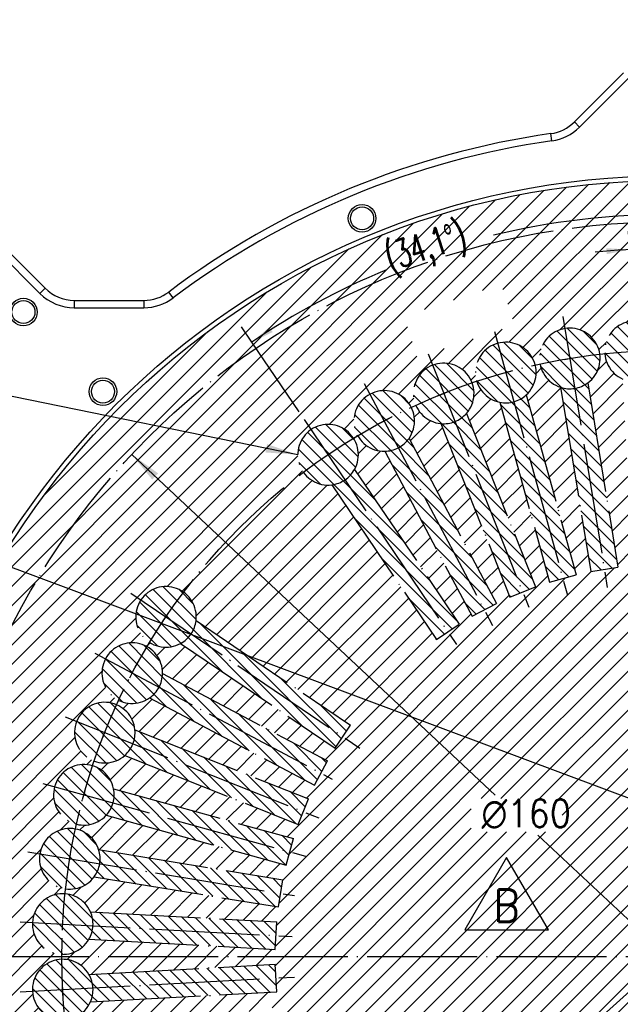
# Model space of a CAD drawing. Header units: inches. Extents: x -343 to 520, y -275 to 283.
# Tile 39 of 42: x 169 to 235, y 102 to 209. Entities that reach past the tile are written whole.
import ezdxf

# ---------------------------------------------------------------- set-up
doc = ezdxf.new("R2010")
doc.units = ezdxf.units.IN
doc.linetypes.add('DOT_CENTER', pattern=[14, 12, -1, 0, -1])
doc.layers.add('1', color=7, linetype='Continuous')
doc.styles.add('CONVERTER_11', font='txt.shx', dxfattribs={"width": 0.9})
doc.styles.add('CONVERTER_12', font='txt.shx', dxfattribs={"width": 0.63})
doc.dimstyles.new('ME10_DIM_13', dxfattribs={"dimtxt": 3, "dimasz": 2.5, "dimexe": 2, "dimexo": 1, "dimgap": 1, "dimtad": 0, "dimdsep": 46, "dimtxsty": 'CONVERTER_12', "dimsah": 1, "dimcen": 0.09, "dimclrd": 3, "dimclre": 3, "dimclrt": 3, "dimadec": 0, "dimazin": 0, "dimtfac": 1, "dimtdec": 4, "dimtix": 1, "dimtmove": 0, "dimatfit": 3, "dimfxl": 1, "dimtolj": 1, "dimtzin": 0, "dimarcsym": 0})
doc.dimstyles.new('ME10_DIM_14', dxfattribs={"dimtxt": 3, "dimasz": 2.5, "dimexe": 2, "dimexo": 1, "dimgap": 1, "dimtad": 0, "dimdsep": 46, "dimtxsty": 'CONVERTER_12', "dimsah": 1, "dimcen": 0.09, "dimclrd": 3, "dimclre": 3, "dimclrt": 3, "dimadec": 0, "dimazin": 0, "dimtfac": 1, "dimtdec": 4, "dimtix": 1, "dimtmove": 0, "dimatfit": 3, "dimfxl": 1, "dimtolj": 1, "dimtzin": 0, "dimarcsym": 0})
doc.dimstyles.get("Standard").update_dxf_attribs({"dimtxt": 0.18, "dimasz": 0.18, "dimexe": 0.18, "dimexo": 0.0625, "dimgap": 0.09, "dimtad": 0, "dimtih": 1, "dimtoh": 1, "dimdec": 4, "dimzin": 0, "dimdsep": 46, "dimtxsty": 'Standard', "dimcen": 0.09, "dimadec": 0, "dimazin": 0, "dimtfac": 1, "dimtdec": 4, "dimtofl": 0, "dimtmove": 0, "dimatfit": 3, "dimfxl": 1, "dimtolj": 1, "dimtzin": 0, "dimarcsym": 0})
pattern_1 = [(135, (0, 0), (-0.7071068, -0.7071068), [])]

# ---------------------------------------------------------------- blocks, each defined once
blk = doc.blocks.new('*D163')
at = {"layer": '1', "color": 3, "linetype": 'Continuous'}
for p, q in [((221.2, 124.61), (181.61, 161.68)), ((298.39, 52.32), (225.86, 120.24))]:
    blk.add_line(p, q, dxfattribs=at)
at = {"layer": '1', "color": 3}
blk.add_solid([(184.48, 159.63), (183.85, 158.95), (181.61, 161.68)], dxfattribs=at)
at = {"layer": '1', "color": 3, "insert": (219.72, 120.92), "char_height": 3, "attachment_point": 7, "rotation": 0.0001, "line_spacing_factor": 0.60024, "style": 'CONVERTER_11'}
blk.add_mtext('\\C3;{\\Fgdt;n}\\C3;160', dxfattribs=at)
blk = doc.blocks.new('probecard_stiffener_1__3', base_point=(87.6, -45.4))
at = {"layer": '1', "linetype": 'Continuous'}
h = blk.add_hatch(dxfattribs=at)
h.set_pattern_fill('_USER', color=1, scale=1.5, angle=45, pattern_type=0)
h.set_pattern_definition([(45, (0, 0), (-1.06066, 1.06066), [])])
edge = h.paths.add_edge_path()
edge.add_arc((240, 107), 84.5, 0, 360)
h.paths.add_polyline_path([(218.581, 120.623), (228.481, 120.623), (228.481, 124.223), (218.581, 124.223)], flags=16)
h.paths.add_polyline_path([(212.72, 172.265), (223.324, 175.744), (221.865, 180.19), (211.261, 176.712)], flags=16)
h.paths.add_polyline_path([(252.329, 175.074), (259.962, 178.893), (258.19, 182.435), (250.557, 178.615)], flags=16)
edge = h.paths.add_edge_path(flags=16)
edge.add_arc((240, 27), 3, 0, 360)
edge = h.paths.add_edge_path(flags=16)
edge.add_arc((183.431, 50.431), 3, 0, 360)
edge = h.paths.add_edge_path(flags=16)
edge.add_arc((160, 107), 3, 0, 360)
edge = h.paths.add_edge_path(flags=16)
edge.add_arc((178.677, 82.597), 3.3, 0, 360)
edge = h.paths.add_edge_path(flags=16)
edge.add_arc((176.4, 89.362), 3.3, 0, 360)
edge = h.paths.add_edge_path(flags=16)
edge.add_arc((320, 107), 3, 0, 360)
edge = h.paths.add_edge_path(flags=16)
edge.add_arc((240, 187), 3, 0, 360)
edge = h.paths.add_edge_path(flags=16)
edge.add_arc((296.569, 163.569), 3, 0, 360)
edge = h.paths.add_edge_path(flags=16)
edge.add_line((203.775, 129.715), (205.457, 132.199))
edge.add_line((205.457, 132.199), (188.623, 143.596))
edge.add_arc((185.348, 144.002), 3.3, 352.93569, 658.86431)
edge.add_line((186.941, 141.112), (203.775, 129.715))
edge = h.paths.add_edge_path(flags=16)
edge.add_line((201.534, 125.669), (202.938, 128.321))
edge.add_line((202.938, 128.321), (184.971, 137.834))
edge.add_arc((181.671, 137.883), 3.3, 359.13569, 665.06431)
edge.add_line((183.567, 135.182), (201.534, 125.669))
edge = h.paths.add_edge_path(flags=16)
edge.add_line((199.743, 121.406), (200.852, 124.193))
edge.add_line((200.852, 124.193), (181.963, 131.71))
edge.add_arc((178.677, 131.403), 3.3, 5.33569, 311.26431)
edge.add_line((180.854, 128.923), (199.743, 121.406))
edge = h.paths.add_edge_path(flags=16)
edge.add_line((198.422, 116.974), (199.224, 119.865))
edge.add_line((199.224, 119.865), (179.634, 125.298))
edge.add_arc((176.4, 124.638), 3.3, 11.53569, 317.46431)
edge.add_line((178.832, 122.407), (198.422, 116.974))
edge = h.paths.add_edge_path(flags=16)
edge.add_line((197.588, 112.425), (198.073, 115.386))
edge.add_line((198.073, 115.386), (178.011, 118.671))
edge.add_arc((174.868, 117.666), 3.3, 17.73569, 323.66431)
edge.add_line((177.526, 115.711), (197.588, 112.425))
edge = h.paths.add_edge_path(flags=16)
edge.add_line((197.25, 107.813), (197.413, 110.809))
edge.add_line((197.413, 110.809), (177.113, 111.908))
edge.add_arc((174.097, 110.569), 3.3, 23.93569, 329.86431)
edge.add_line((176.951, 108.912), (197.25, 107.813))
edge = h.paths.add_edge_path(flags=16)
edge.add_line((197.413, 103.191), (197.25, 106.187))
edge.add_line((197.25, 106.187), (176.951, 105.088))
edge.add_arc((174.097, 103.431), 3.3, 30.13569, 336.06431)
edge.add_line((177.113, 102.092), (197.413, 103.191))
edge = h.paths.add_edge_path(flags=16)
edge.add_line((198.073, 98.614), (197.588, 101.575))
edge.add_line((197.588, 101.575), (177.526, 98.289))
edge.add_arc((174.868, 96.334), 3.3, 36.33569, 342.26431)
edge.add_line((178.011, 95.329), (198.073, 98.614))
edge = h.paths.add_edge_path(flags=16)
edge.add_line((199.224, 94.135), (198.422, 97.026))
edge.add_line((198.422, 97.026), (178.832, 91.593))
edge.add_arc((176.4, 89.362), 3.3, 42.53569, 348.46431)
edge.add_line((179.634, 88.702), (199.224, 94.135))
edge = h.paths.add_edge_path(flags=16)
edge.add_line((200.852, 89.807), (199.743, 92.594))
edge.add_line((199.743, 92.594), (180.854, 85.077))
edge.add_arc((178.677, 82.597), 3.3, 48.73569, 354.66431)
edge.add_line((181.963, 82.29), (200.852, 89.807))
edge = h.paths.add_edge_path(flags=16)
edge.add_line((202.938, 85.679), (201.534, 88.331))
edge.add_line((201.534, 88.331), (183.567, 78.818))
edge.add_arc((181.671, 76.117), 3.3, 54.93569, 360.86431)
edge.add_line((184.971, 76.166), (202.938, 85.679))
edge = h.paths.add_edge_path(flags=16)
edge.add_line((205.457, 81.801), (203.775, 84.285))
edge.add_line((203.775, 84.285), (186.941, 72.888))
edge.add_arc((185.348, 69.998), 3.3, 61.13569, 367.06431)
edge.add_line((188.623, 70.404), (205.457, 81.801))
edge = h.paths.add_edge_path(flags=16)
edge.add_line((217.285, 70.775), (214.801, 72.457))
edge.add_line((214.801, 72.457), (203.404, 55.623))
edge.add_arc((202.998, 52.348), 3.3, 82.93569, 388.86431)
edge.add_line((205.888, 53.941), (217.285, 70.775))
edge = h.paths.add_edge_path(flags=16)
edge.add_line((221.331, 68.534), (218.679, 69.938))
edge.add_line((218.679, 69.938), (209.166, 51.971))
edge.add_arc((209.117, 48.671), 3.3, 89.13569, 395.06431)
edge.add_line((211.818, 50.567), (221.331, 68.534))
edge = h.paths.add_edge_path(flags=16)
edge.add_line((214.801, 141.543), (217.285, 143.225))
edge.add_line((217.285, 143.225), (205.888, 160.059))
edge.add_arc((202.998, 161.652), 3.3, 331.13569, 637.06431)
edge.add_line((203.404, 158.377), (214.801, 141.543))
edge = h.paths.add_edge_path(flags=16)
edge.add_line((218.679, 144.062), (221.331, 145.466))
edge.add_line((221.331, 145.466), (211.818, 163.433))
edge.add_arc((209.117, 165.329), 3.3, 324.93569, 630.86431)
edge.add_line((209.166, 162.029), (218.679, 144.062))
edge = h.paths.add_edge_path(flags=16)
edge.add_line((222.807, 146.148), (225.594, 147.257))
edge.add_line((225.594, 147.257), (218.077, 166.146))
edge.add_arc((215.597, 168.323), 3.3, 318.73569, 624.66431)
edge.add_line((215.29, 165.037), (222.807, 146.148))
edge = h.paths.add_edge_path(flags=16)
edge.add_line((227.135, 147.776), (230.026, 148.578))
edge.add_line((230.026, 148.578), (224.593, 168.168))
edge.add_arc((222.362, 170.6), 3.3, 312.53569, 618.46431)
edge.add_line((221.702, 167.366), (227.135, 147.776))
edge = h.paths.add_edge_path(flags=16)
edge.add_line((231.614, 148.927), (234.575, 149.412))
edge.add_line((234.575, 149.412), (231.289, 169.474))
edge.add_arc((229.334, 172.132), 3.3, 306.33569, 612.26431)
edge.add_line((228.329, 168.989), (231.614, 148.927))
edge = h.paths.add_edge_path(flags=16)
edge.add_line((236.191, 149.587), (235.092, 169.887))
edge.add_arc((236.431, 172.903), 3.3, -59.86431, 246.06431, ccw=False)
edge.add_line((238.088, 170.049), (239.187, 149.75))
edge.add_line((239.187, 149.75), (236.191, 149.587))
edge = h.paths.add_edge_path(flags=16)
edge.add_line((243.025, 125.864), (242.525, 125.891))
edge.add_line((242.525, 125.891), (243.809, 149.587))
edge.add_line((243.809, 149.587), (244.908, 169.887))
edge.add_arc((243.569, 172.903), 3.3, 293.93569, 599.86431)
edge.add_line((241.912, 170.049), (240.813, 149.75))
edge.add_line((240.813, 149.75), (239.53, 126.053))
edge.add_line((239.53, 126.053), (239.03, 126.08))
edge.add_line((239.03, 126.08), (238.76, 121.088))
edge.add_line((238.76, 121.088), (239.704, 120.035))
edge.add_line((239.704, 120.035), (241.702, 119.927))
edge.add_line((241.702, 119.927), (242.754, 120.871))
edge.add_line((242.754, 120.871), (243.025, 125.864))
edge = h.paths.add_edge_path(flags=16)
edge.add_arc((250.666, 172.132), 3.3, 287.73569, 593.66431)
edge.add_line((248.711, 169.474), (245.425, 149.412))
edge.add_line((245.425, 149.412), (248.386, 148.927))
edge.add_line((248.386, 148.927), (251.671, 168.989))
edge = h.paths.add_edge_path(flags=16)
edge.add_arc((257.638, 170.6), 3.3, 281.53569, 587.46431)
edge.add_line((255.407, 168.168), (249.974, 148.578))
edge.add_line((249.974, 148.578), (252.865, 147.776))
edge.add_line((252.865, 147.776), (258.298, 167.366))
edge = h.paths.add_edge_path(flags=16)
edge.add_arc((264.403, 168.323), 3.3, 275.33569, 581.26431)
edge.add_line((261.923, 166.146), (254.406, 147.257))
edge.add_line((254.406, 147.257), (257.193, 146.148))
edge.add_line((257.193, 146.148), (264.71, 165.037))
edge = h.paths.add_edge_path(flags=16)
edge.add_arc((270.883, 165.329), 3.3, 269.13569, 575.06431)
edge.add_line((268.182, 163.433), (258.669, 145.466))
edge.add_line((258.669, 145.466), (261.321, 144.062))
edge.add_line((261.321, 144.062), (270.834, 162.029))
edge = h.paths.add_edge_path(flags=16)
edge.add_arc((277.002, 161.652), 3.3, 262.93569, 568.86431)
edge.add_line((274.112, 160.059), (262.715, 143.225))
edge.add_line((262.715, 143.225), (265.199, 141.543))
edge.add_line((265.199, 141.543), (276.596, 158.377))
edge = h.paths.add_edge_path(flags=16)
edge.add_line((225.594, 66.743), (222.807, 67.852))
edge.add_line((222.807, 67.852), (215.29, 48.963))
edge.add_arc((215.597, 45.677), 3.3, 95.33569, 401.26431)
edge.add_line((218.077, 47.854), (225.594, 66.743))
edge = h.paths.add_edge_path(flags=16)
edge.add_line((224.593, 45.832), (230.026, 65.422))
edge.add_line((230.026, 65.422), (227.135, 66.224))
edge.add_line((227.135, 66.224), (221.702, 46.634))
edge.add_arc((222.362, 43.4), 3.3, 101.53569, 407.46431)
edge = h.paths.add_edge_path(flags=16)
edge.add_line((231.289, 44.526), (234.575, 64.588))
edge.add_line((234.575, 64.588), (231.614, 65.073))
edge.add_line((231.614, 65.073), (228.329, 45.011))
edge.add_arc((229.334, 41.868), 3.3, 107.73569, 413.66431)
edge = h.paths.add_edge_path(flags=16)
edge.add_line((238.088, 43.951), (239.187, 64.25))
edge.add_line((239.187, 64.25), (236.191, 64.413))
edge.add_line((236.191, 64.413), (235.092, 44.113))
edge.add_arc((236.431, 41.097), 3.3, 113.93569, 419.86431)
edge = h.paths.add_edge_path(flags=16)
edge.add_line((244.908, 44.113), (243.809, 64.413))
edge.add_line((243.809, 64.413), (240.813, 64.25))
edge.add_line((240.813, 64.25), (241.912, 43.951))
edge.add_arc((243.569, 41.097), 3.3, 120.13569, 426.06431)
edge = h.paths.add_edge_path(flags=16)
edge.add_line((251.671, 45.011), (248.386, 65.073))
edge.add_line((248.386, 65.073), (245.425, 64.588))
edge.add_line((245.425, 64.588), (248.711, 44.526))
edge.add_arc((250.666, 41.868), 3.3, 126.33569, 432.26431)
edge = h.paths.add_edge_path(flags=16)
edge.add_line((258.298, 46.634), (252.865, 66.224))
edge.add_line((252.865, 66.224), (249.974, 65.422))
edge.add_line((249.974, 65.422), (255.407, 45.832))
edge.add_arc((257.638, 43.4), 3.3, 132.53569, 438.46431)
edge = h.paths.add_edge_path(flags=16)
edge.add_arc((264.403, 45.677), 3.3, 138.73569, 444.66431)
edge.add_line((264.71, 48.963), (257.193, 67.852))
edge.add_line((257.193, 67.852), (254.406, 66.743))
edge.add_line((254.406, 66.743), (261.923, 47.854))
edge = h.paths.add_edge_path(flags=16)
edge.add_arc((270.883, 48.671), 3.3, 144.93569, 450.86431)
edge.add_line((270.834, 51.971), (261.321, 69.938))
edge.add_line((261.321, 69.938), (258.669, 68.534))
edge.add_line((258.669, 68.534), (268.182, 50.567))
edge = h.paths.add_edge_path(flags=16)
edge.add_arc((277.002, 52.348), 3.3, 151.13569, 457.06431)
edge.add_line((276.596, 55.623), (265.199, 72.457))
edge.add_line((265.199, 72.457), (262.715, 70.775))
edge.add_line((262.715, 70.775), (274.112, 53.941))
edge = h.paths.add_edge_path(flags=16)
edge.add_arc((294.652, 69.998), 3.3, 172.93569, 478.86431)
edge.add_line((293.059, 72.888), (276.225, 84.285))
edge.add_line((276.225, 84.285), (274.543, 81.801))
edge.add_line((274.543, 81.801), (291.377, 70.404))
edge = h.paths.add_edge_path(flags=16)
edge.add_arc((298.329, 76.117), 3.3, 179.13569, 485.06431)
edge.add_line((296.433, 78.818), (278.466, 88.331))
edge.add_line((278.466, 88.331), (277.062, 85.679))
edge.add_line((277.062, 85.679), (295.029, 76.166))
edge = h.paths.add_edge_path(flags=16)
edge.add_arc((301.323, 82.597), 3.3, 185.33569, 491.26431)
edge.add_line((299.146, 85.077), (280.257, 92.594))
edge.add_line((280.257, 92.594), (279.148, 89.807))
edge.add_line((279.148, 89.807), (298.037, 82.29))
edge = h.paths.add_edge_path(flags=16)
edge.add_arc((303.6, 89.362), 3.3, 191.53569, 497.46431)
edge.add_line((301.168, 91.593), (281.578, 97.026))
edge.add_line((281.578, 97.026), (280.776, 94.135))
edge.add_line((280.776, 94.135), (300.366, 88.702))
edge = h.paths.add_edge_path(flags=16)
edge.add_arc((305.132, 96.334), 3.3, 197.73569, 503.66431)
edge.add_line((302.474, 98.289), (282.412, 101.575))
edge.add_line((282.412, 101.575), (281.927, 98.614))
edge.add_line((281.927, 98.614), (301.989, 95.329))
edge = h.paths.add_edge_path(flags=16)
edge.add_arc((305.903, 103.431), 3.3, 203.93569, 509.86431)
edge.add_line((303.049, 105.088), (282.75, 106.187))
edge.add_line((282.75, 106.187), (282.587, 103.191))
edge.add_line((282.587, 103.191), (302.887, 102.092))
edge = h.paths.add_edge_path(flags=16)
edge.add_arc((305.903, 110.569), 3.3, 210.13569, 516.06431)
edge.add_line((302.887, 111.908), (282.587, 110.809))
edge.add_line((282.587, 110.809), (282.75, 107.813))
edge.add_line((282.75, 107.813), (303.049, 108.912))
edge = h.paths.add_edge_path(flags=16)
edge.add_arc((305.132, 117.666), 3.3, 216.33569, 522.26431)
edge.add_line((301.989, 118.671), (281.927, 115.386))
edge.add_line((281.927, 115.386), (282.412, 112.425))
edge.add_line((282.412, 112.425), (302.474, 115.711))
edge = h.paths.add_edge_path(flags=16)
edge.add_arc((303.6, 124.638), 3.3, 222.53569, 528.46431)
edge.add_line((300.366, 125.298), (280.776, 119.865))
edge.add_line((280.776, 119.865), (281.578, 116.974))
edge.add_line((281.578, 116.974), (301.168, 122.407))
edge = h.paths.add_edge_path(flags=16)
edge.add_arc((301.323, 131.403), 3.3, 228.73569, 534.66431)
edge.add_line((298.037, 131.71), (279.148, 124.193))
edge.add_line((279.148, 124.193), (280.257, 121.406))
edge.add_line((280.257, 121.406), (299.146, 128.923))
edge = h.paths.add_edge_path(flags=16)
edge.add_arc((298.329, 137.883), 3.3, 234.93569, 540.86431)
edge.add_line((295.029, 137.834), (277.062, 128.321))
edge.add_line((277.062, 128.321), (278.466, 125.669))
edge.add_line((278.466, 125.669), (296.433, 135.182))
edge = h.paths.add_edge_path(flags=16)
edge.add_arc((294.652, 144.002), 3.3, 241.13569, 547.06431)
edge.add_line((291.377, 143.596), (274.543, 132.199))
edge.add_line((274.543, 132.199), (276.225, 129.715))
edge.add_line((276.225, 129.715), (293.059, 141.112))
h = blk.add_hatch(dxfattribs=at)
h.set_pattern_fill('_USER', color=1, angle=135, pattern_type=0)
h.set_pattern_definition(pattern_1)
edge = h.paths.add_edge_path()
edge.add_arc((236.431, 172.903), 3.3, 246.06431, 300.13569)
edge.add_arc((236.431, 172.903), 3.3, 300.13569, 606.06431)
h = blk.add_hatch(dxfattribs=at)
h.set_pattern_fill('_USER', color=1, angle=135, pattern_type=0)
h.set_pattern_definition(pattern_1)
edge = h.paths.add_edge_path()
edge.add_arc((229.334, 172.132), 3.3, 252.26431, 306.33569)
edge.add_arc((229.334, 172.132), 3.3, 306.33569, 612.26431)
h = blk.add_hatch(dxfattribs=at)
h.set_pattern_fill('_USER', color=1, angle=135, pattern_type=0)
h.set_pattern_definition(pattern_1)
edge = h.paths.add_edge_path()
edge.add_arc((222.362, 170.6), 3.3, 258.46431, 312.53569)
edge.add_arc((222.362, 170.6), 3.3, 312.53569, 618.46431)
h = blk.add_hatch(dxfattribs=at)
h.set_pattern_fill('_USER', color=1, angle=135, pattern_type=0)
h.set_pattern_definition(pattern_1)
edge = h.paths.add_edge_path()
edge.add_arc((215.597, 168.323), 3.3, 264.66431, 318.73569)
edge.add_arc((215.597, 168.323), 3.3, 318.73569, 624.66431)
h = blk.add_hatch(dxfattribs=at)
h.set_pattern_fill('_USER', color=1, angle=135, pattern_type=0)
h.set_pattern_definition(pattern_1)
edge = h.paths.add_edge_path()
edge.add_line((231.289, 169.474), (234.575, 149.412))
edge.add_line((234.575, 149.412), (231.614, 148.927))
edge.add_line((231.614, 148.927), (228.329, 168.989))
edge.add_arc((229.334, 172.132), 3.3, 252.26431, 306.33569)
h = blk.add_hatch(dxfattribs=at)
h.set_pattern_fill('_USER', color=1, angle=135, pattern_type=0)
h.set_pattern_definition(pattern_1)
edge = h.paths.add_edge_path()
edge.add_arc((209.117, 165.329), 3.3, 270.86431, 324.93569)
edge.add_arc((209.117, 165.329), 3.3, 324.93569, 630.86431)
h = blk.add_hatch(dxfattribs=at)
h.set_pattern_fill('_USER', color=1, angle=135, pattern_type=0)
h.set_pattern_definition(pattern_1)
edge = h.paths.add_edge_path()
edge.add_line((224.593, 168.168), (230.026, 148.578))
edge.add_line((230.026, 148.578), (227.135, 147.776))
edge.add_line((227.135, 147.776), (221.702, 167.366))
edge.add_arc((222.362, 170.6), 3.3, 258.46431, 312.53569)
h = blk.add_hatch(dxfattribs=at)
h.set_pattern_fill('_USER', color=1, angle=135, pattern_type=0)
h.set_pattern_definition(pattern_1)
edge = h.paths.add_edge_path()
edge.add_arc((215.597, 168.323), 3.3, 264.66431, 318.73569, ccw=False)
edge.add_line((215.29, 165.037), (222.807, 146.148))
edge.add_line((222.807, 146.148), (225.594, 147.257))
edge.add_line((225.594, 147.257), (218.077, 166.146))
h = blk.add_hatch(dxfattribs=at)
h.set_pattern_fill('_USER', color=1, angle=135, pattern_type=0)
h.set_pattern_definition(pattern_1)
edge = h.paths.add_edge_path()
edge.add_arc((202.998, 161.652), 3.3, 277.06431, 331.13569)
edge.add_arc((202.998, 161.652), 3.3, 331.13569, 637.06431)
h = blk.add_hatch(dxfattribs=at)
h.set_pattern_fill('_USER', color=1, angle=135, pattern_type=0)
h.set_pattern_definition(pattern_1)
edge = h.paths.add_edge_path()
edge.add_arc((209.117, 165.329), 3.3, 270.86431, 324.93569, ccw=False)
edge.add_line((209.166, 162.029), (218.679, 144.062))
edge.add_line((218.679, 144.062), (221.331, 145.466))
edge.add_line((221.331, 145.466), (211.818, 163.433))
h = blk.add_hatch(dxfattribs=at)
h.set_pattern_fill('_USER', color=1, angle=135, pattern_type=0)
h.set_pattern_definition(pattern_1)
edge = h.paths.add_edge_path()
edge.add_arc((202.998, 161.652), 3.3, 277.06431, 331.13569, ccw=False)
edge.add_line((203.404, 158.377), (214.801, 141.543))
edge.add_line((214.801, 141.543), (217.285, 143.225))
edge.add_line((217.285, 143.225), (205.888, 160.059))
h = blk.add_hatch(dxfattribs=at)
h.set_pattern_fill('_USER', color=1, angle=135, pattern_type=0)
h.set_pattern_definition(pattern_1)
edge = h.paths.add_edge_path()
edge.add_arc((185.348, 144.002), 3.3, 298.86431, 352.93569)
edge.add_arc((185.348, 144.002), 3.3, 352.93569, 658.86431)
h = blk.add_hatch(dxfattribs=at)
h.set_pattern_fill('_USER', color=1, angle=135, pattern_type=0)
h.set_pattern_definition(pattern_1)
edge = h.paths.add_edge_path()
edge.add_arc((185.348, 144.002), 3.3, 298.86431, 352.93569, ccw=False)
edge.add_line((186.941, 141.112), (203.775, 129.715))
edge.add_line((203.775, 129.715), (205.457, 132.199))
edge.add_line((205.457, 132.199), (188.623, 143.596))
h = blk.add_hatch(dxfattribs=at)
h.set_pattern_fill('_USER', color=1, angle=135, pattern_type=0)
h.set_pattern_definition(pattern_1)
edge = h.paths.add_edge_path()
edge.add_arc((181.671, 137.883), 3.3, 305.06431, 359.13569)
edge.add_arc((181.671, 137.883), 3.3, 359.13569, 665.06431)
h = blk.add_hatch(dxfattribs=at)
h.set_pattern_fill('_USER', color=1, angle=135, pattern_type=0)
h.set_pattern_definition(pattern_1)
edge = h.paths.add_edge_path()
edge.add_arc((181.671, 137.883), 3.3, 305.06431, 359.13569, ccw=False)
edge.add_line((183.567, 135.182), (201.534, 125.669))
edge.add_line((201.534, 125.669), (202.938, 128.321))
edge.add_line((202.938, 128.321), (184.971, 137.834))
h = blk.add_hatch(dxfattribs=at)
h.set_pattern_fill('_USER', color=1, angle=135, pattern_type=0)
h.set_pattern_definition(pattern_1)
edge = h.paths.add_edge_path()
edge.add_arc((178.677, 131.403), 3.3, 311.26431, 365.33569)
edge.add_arc((178.677, 131.403), 3.3, 5.33569, 311.26431)
h = blk.add_hatch(dxfattribs=at)
h.set_pattern_fill('_USER', color=1, angle=135, pattern_type=0)
h.set_pattern_definition(pattern_1)
edge = h.paths.add_edge_path()
edge.add_arc((178.677, 131.403), 3.3, -48.73569, 5.33569, ccw=False)
edge.add_line((180.854, 128.923), (199.743, 121.406))
edge.add_line((199.743, 121.406), (200.852, 124.193))
edge.add_line((200.852, 124.193), (181.963, 131.71))
h = blk.add_hatch(dxfattribs=at)
h.set_pattern_fill('_USER', color=1, angle=135, pattern_type=0)
h.set_pattern_definition(pattern_1)
edge = h.paths.add_edge_path()
edge.add_arc((176.4, 124.638), 3.3, 317.46431, 371.53569)
edge.add_arc((176.4, 124.638), 3.3, 11.53569, 317.46431)
h = blk.add_hatch(dxfattribs=at)
h.set_pattern_fill('_USER', color=1, angle=135, pattern_type=0)
h.set_pattern_definition(pattern_1)
edge = h.paths.add_edge_path()
edge.add_arc((176.4, 124.638), 3.3, -42.53569, 11.53569, ccw=False)
edge.add_line((178.832, 122.407), (198.422, 116.974))
edge.add_line((198.422, 116.974), (199.224, 119.865))
edge.add_line((199.224, 119.865), (179.634, 125.298))
h = blk.add_hatch(dxfattribs=at)
h.set_pattern_fill('_USER', color=1, angle=135, pattern_type=0)
h.set_pattern_definition(pattern_1)
edge = h.paths.add_edge_path()
edge.add_arc((174.868, 117.666), 3.3, 323.66431, 377.73569)
edge.add_arc((174.868, 117.666), 3.3, 17.73569, 323.66431)
h = blk.add_hatch(dxfattribs=at)
h.set_pattern_fill('_USER', color=1, angle=135, pattern_type=0)
h.set_pattern_definition(pattern_1)
edge = h.paths.add_edge_path()
edge.add_arc((174.868, 117.666), 3.3, -36.33569, 17.73569, ccw=False)
edge.add_line((177.526, 115.711), (197.588, 112.425))
edge.add_line((197.588, 112.425), (198.073, 115.386))
edge.add_line((198.073, 115.386), (178.011, 118.671))
h = blk.add_hatch(dxfattribs=at)
h.set_pattern_fill('_USER', color=1, angle=135, pattern_type=0)
h.set_pattern_definition(pattern_1)
edge = h.paths.add_edge_path()
edge.add_arc((174.097, 110.569), 3.3, 329.86431, 383.93569)
edge.add_arc((174.097, 110.569), 3.3, 23.93569, 329.86431)
h = blk.add_hatch(dxfattribs=at)
h.set_pattern_fill('_USER', color=1, angle=135, pattern_type=0)
h.set_pattern_definition(pattern_1)
edge = h.paths.add_edge_path()
edge.add_arc((174.097, 110.569), 3.3, -30.13569, 23.93569, ccw=False)
edge.add_line((176.951, 108.912), (197.25, 107.813))
edge.add_line((197.25, 107.813), (197.413, 110.809))
edge.add_line((197.413, 110.809), (177.113, 111.908))
h = blk.add_hatch(dxfattribs=at)
h.set_pattern_fill('_USER', color=1, angle=135, pattern_type=0)
h.set_pattern_definition(pattern_1)
edge = h.paths.add_edge_path()
edge.add_arc((174.097, 103.431), 3.3, 336.06431, 390.13569)
edge.add_arc((174.097, 103.431), 3.3, 30.13569, 336.06431)
h = blk.add_hatch(dxfattribs=at)
h.set_pattern_fill('_USER', color=1, angle=135, pattern_type=0)
h.set_pattern_definition(pattern_1)
edge = h.paths.add_edge_path()
edge.add_arc((174.097, 103.431), 3.3, -23.93569, 30.13569, ccw=False)
edge.add_line((177.113, 102.092), (197.413, 103.191))
edge.add_line((197.413, 103.191), (197.25, 106.187))
edge.add_line((197.25, 106.187), (176.951, 105.088))
at = {"color": 7, "linetype": 'Continuous'}
for p, q in [((148.246, 203.704), (172.179, 179.771)), ((147.68, 203.138), (171.613, 179.205)), ((229.824, 197.874), (235.182, 203.232)), ((230.39, 197.309), (235.748, 202.666)), ((175.361, 178.453), (182.938, 178.453)), ((175.361, 177.653), (182.938, 177.653))]:
    blk.add_line(p, q, dxfattribs=at)
at = {"color": 1, "linetype": 'Continuous'}
for p, q in [((229.824, 197.874), (230.39, 197.309)), ((227.387, 195.809), (227.275, 196.601)), ((171.613, 179.205), (172.179, 179.771)), ((186.121, 178.716), (185.641, 179.355)), ((175.361, 178.453), (175.361, 177.653)), ((182.938, 178.453), (182.938, 177.653))]:
    blk.add_line(p, q, dxfattribs=at)
at = {"color": 7, "linetype": 'Continuous'}
for centre, radius in [((240, 107), 85), ((240, 107), 84.5), ((206.707, 187.378), 1.5), ((206.707, 187.378), 1.25), ((169.82, 177.18), 1.5), ((169.82, 177.18), 1.25), ((178.482, 168.518), 1.5), ((178.482, 168.518), 1.25)]:
    blk.add_circle(centre, radius, dxfattribs=at)
for centre, radius, start, end in [((226.642, 201.056), 4.5, 278.08304, 315), ((226.642, 201.056), 5.3, 278.08304, 315), ((240, 107), 90.5, 98.08304, 126.91696), ((240, 107), 89.7, 98.08304, 126.91696), ((175.361, 182.953), 5.3, 225, 270), ((175.361, 182.953), 4.5, 225, 270), ((182.938, 182.953), 4.5, 270, 306.91696), ((182.938, 182.953), 5.3, 270, 306.91696)]:
    blk.add_arc(centre, radius, start, end, dxfattribs=at)
at = {"layer": '1', "color": 1, "linetype": 'DOT_CENTER'}
for p, q in [((228.586, 176.702), (233.414, 147.217)), ((221.125, 175.061), (229.079, 146.38)), ((213.885, 172.625), (224.858, 145.05)), ((228.726, 172.03), (229.941, 172.235)), ((221.829, 170.449), (222.923, 170.758)), ((206.95, 169.42), (220.91, 143.055)), ((231.289, 169.474), (234.575, 149.412)), ((214.947, 168.061), (216.191, 168.562)), ((228.329, 168.989), (231.614, 148.927)), ((221.702, 167.366), (227.135, 147.776)), ((224.593, 168.168), (230.026, 148.578)), ((218.077, 166.146), (225.594, 147.257)), ((200.402, 165.486), (216.992, 140.982)), ((208.51, 165.004), (209.692, 165.637)), ((215.29, 165.037), (222.807, 146.148)), ((211.818, 163.433), (221.331, 145.466)), ((202.482, 161.299), (203.675, 162.115)), ((209.166, 162.029), (218.679, 144.062)), ((205.888, 160.059), (217.285, 143.225)), ((203.404, 158.377), (214.801, 141.543)), ((231.614, 148.927), (234.575, 149.412)), ((227.135, 147.776), (230.026, 148.578)), ((222.807, 146.148), (225.594, 147.257)), ((181.514, 146.598), (206.47, 129.702)), ((218.679, 144.062), (221.331, 145.466)), ((184.983, 143.457), (185.541, 144.29)), ((188.623, 143.596), (205.457, 132.199)), ((214.801, 141.543), (217.285, 143.225)), ((186.941, 141.112), (203.775, 129.715)), ((177.58, 140.05), (203.455, 126.349)), ((181.408, 137.381), (181.886, 138.293)), ((184.971, 137.834), (202.938, 128.321)), ((183.567, 135.182), (201.534, 125.669)), ((174.375, 133.115), (202.01, 122.118)), ((178.466, 130.865), (178.846, 131.834)), ((203.775, 129.715), (205.457, 132.199)), ((181.963, 131.71), (200.852, 124.193)), ((180.854, 128.923), (199.743, 121.406)), ((201.534, 125.669), (202.938, 128.321)), ((171.939, 125.875), (200.554, 117.939)), ((176.258, 124.116), (176.531, 125.116)), ((179.634, 125.298), (199.224, 119.865)), ((199.743, 121.406), (200.852, 124.193)), ((178.832, 122.407), (198.422, 116.974)), ((198.422, 116.974), (199.224, 119.865)), ((170.298, 118.414), (199.341, 113.658)), ((174.776, 117.09), (174.943, 118.139)), ((178.011, 118.671), (198.073, 115.386)), ((177.526, 115.711), (197.588, 112.425)), ((197.588, 112.425), (198.073, 115.386)), ((177.113, 111.908), (197.413, 110.809)), ((169.473, 110.82), (199.084, 109.216)), ((174.063, 109.895), (174.121, 111.058)), ((197.25, 107.813), (197.413, 110.809)), ((176.951, 108.912), (197.25, 107.813)), ((402.543, 107), (78.518, 107)), ((176.951, 105.088), (197.25, 106.187)), ((197.413, 103.191), (197.25, 106.187)), ((169.473, 103.18), (199.328, 104.797)), ((174.138, 102.728), (174.061, 104.03)), ((177.113, 102.092), (197.413, 103.191))]:
    blk.add_line(p, q, dxfattribs=at)
blk.add_circle((240, 107), 80, dxfattribs=at)
for centre, start, end in [((236.431, 172.903), 300.13569, 246.06431), ((229.334, 172.132), 306.33569, 252.26431), ((222.362, 170.6), 312.53569, 258.46431), ((215.597, 168.323), 318.73569, 264.66431), ((229.334, 172.132), 252.26431, 306.33569), ((209.117, 165.329), 324.93569, 270.86431), ((222.362, 170.6), 258.46431, 312.53569), ((215.597, 168.323), 264.66431, 318.73569), ((202.998, 161.652), 331.13569, 277.06431), ((209.117, 165.329), 270.86431, 324.93569), ((202.998, 161.652), 277.06431, 331.13569), ((185.348, 144.002), 352.93569, 298.86431), ((185.348, 144.002), 298.86431, 352.93569), ((181.671, 137.883), 359.13569, 305.06431), ((181.671, 137.883), 305.06431, 359.13569), ((178.677, 131.403), 5.33569, 311.26431), ((178.677, 131.403), 311.26431, 5.33569), ((176.4, 124.638), 11.53569, 317.46431), ((176.4, 124.638), 317.46431, 11.53569), ((174.868, 117.666), 17.73569, 323.66431), ((174.868, 117.666), 323.66431, 17.73569), ((174.097, 110.569), 23.93569, 329.86431), ((174.097, 110.569), 329.86431, 23.93569), ((174.097, 103.431), 30.13569, 336.06431), ((174.097, 103.431), 336.06431, 30.13569)]:
    blk.add_arc(centre, 3.3, start, end, dxfattribs=at)
at = {"layer": '1'}
blk.add_blockref('*D163', (0, 0), dxfattribs=at)
blk = doc.blocks.new('*D167')
at = {"layer": '1', "color": 3, "linetype": 'Continuous'}
for p, q in [((289.06, 151.15), (265.87, 130.29)), ((190.94, 62.85), (257.65, 122.89))]:
    blk.add_line(p, q, dxfattribs=at)
at = {"layer": '1', "color": 3}
for points in [[(287.42, 149.24), (286.98, 149.73), (289.06, 151.15)], [(192.58, 64.76), (193.02, 64.27), (190.94, 62.85)]]:
    blk.add_solid(points, dxfattribs=at)
at = {"layer": '1', "color": 3, "insert": (259.2, 122.26), "char_height": 3, "attachment_point": 7, "rotation": 41.9888, "line_spacing_factor": 0.60024, "style": 'CONVERTER_12'}
blk.add_mtext('\\C3; {\\Fgdt;n}\\C3;132', dxfattribs=at)
blk = doc.blocks.new('probe_card_stiffener_E7018-24155__4', base_point=(87.6, -45.4))
at = {"layer": '1', "color": 1, "linetype": 'DOT_CENTER'}
blk.add_circle((240, 107), 66, dxfattribs=at)
blk.add_blockref('probecard_stiffener_1__3', (87.6, -45.4))
at = {"layer": '1'}
blk.add_blockref('*D167', (0, 0), dxfattribs=at)
blk = doc.blocks.new('probe_card_stiffner_assy_E7018-64155__5', base_point=(87.6, -45.4))
blk.add_blockref('probe_card_stiffener_E7018-24155__4', (87.6, -45.4))
blk = doc.blocks.new('probe_card_assy__6', base_point=(87.6, -45.4))
blk.add_blockref('probe_card_stiffner_assy_E7018-64155__5', (87.6, -45.4))
blk = doc.blocks.new('*D169')
at = {"layer": '1', "color": 3, "linetype": 'Continuous'}
for p, q in [((194.7, 173.91), (193.58, 175.57)), ((199.84, 166.31), (194.7, 173.91))]:
    blk.add_line(p, q, dxfattribs=at)
for start, end in [(90, 103.5902), (112.2778, 124.1)]:
    blk.add_arc((240, 107), 80.8, start, end, dxfattribs=at)
at = {"layer": '1', "color": 3}
for points in [[(237.51, 187.43), (237.5, 188.09), (240, 187.8)], [(196.61, 175.55), (196.97, 175), (194.7, 173.91)]]:
    blk.add_solid(points, dxfattribs=at)
at = {"layer": '1', "color": 3, "insert": (210.1, 180.66), "char_height": 3, "attachment_point": 7, "rotation": 17.934, "line_spacing_factor": 0.60024, "style": 'CONVERTER_12'}
blk.add_mtext('\\C3;(\\C3;34,1{\\Fgdt;~}\\C3;)', dxfattribs=at)
blk = doc.blocks.new('*D170')
at = {"layer": '1', "color": 3, "linetype": 'Continuous'}
for p, q in [((235.83, 183.98), (235.72, 185.98)), ((236.13, 178.53), (235.83, 183.98))]:
    blk.add_line(p, q, dxfattribs=at)
blk.add_arc((240, 107), 77.09, 85.8858, 95.8871, dxfattribs=at)
at = {"layer": '1', "color": 3}
for points in [[(242.51, 184.38), (242.49, 183.72), (240, 184.09)], [(233.36, 183.48), (233.31, 184.13), (235.83, 183.98)]]:
    blk.add_solid(points, dxfattribs=at)
at = {"layer": '1', "color": 3, "insert": (246.37, 182.47), "char_height": 3, "attachment_point": 7, "rotation": 353.3865, "line_spacing_factor": 0.60024, "style": 'CONVERTER_12'}
blk.add_mtext('3,1{\\Fgdt;~}', dxfattribs=at)
blk = doc.blocks.new('REV_TRIANGLE__7', base_point=(222.45, 112.58))
at = {"layer": '1', "color": 3, "linetype": 'Continuous'}
for p, q in [((222.45, 117.83), (217.9, 109.95)), ((227, 109.95), (222.45, 117.83)), ((217.9, 109.95), (227, 109.95))]:
    blk.add_line(p, q, dxfattribs=at)
at = {"layer": '1', "color": 3, "insert": (222.45, 112.58), "char_height": 3.5, "attachment_point": 5, "line_spacing_factor": 0.90036, "style": 'CONVERTER_11'}
blk.add_mtext('B', dxfattribs=at)
blk = doc.blocks.new('A-A__51', base_point=(-124.85, -73))
at = {"layer": '1'}
blk.add_blockref('REV_TRIANGLE__7', (222.45, 112.576), dxfattribs=at)
blk = doc.blocks.new('front2', base_point=(240, 107))
at = {"layer": '1', "color": 3}
blk.add_solid([(196.176, 161.9), (196.36, 162.803), (199.698, 161.652)], dxfattribs=at)
blk.add_blockref('probe_card_assy__6', (87.6, -45.4))
at = {"layer": '1'}
dim = blk.add_angular_dim_3p(base=(216.308, 184.251), center=(240, 107), p1=(240, 187.802), p2=(200.402, 165.486), dimstyle='ME10_DIM_13', override={"dimpost": '(<>)'}, dxfattribs=at)
dim.commit()
dim.dimension.update_dxf_attribs({"geometry": '*D169', "text_midpoint": (215.169, 183.722)})
dim = blk.add_angular_dim_3p(base=(237.915, 184.064), center=(240, 107), p1=(240, 184.092), p2=(236.18, 177.527), dimstyle='ME10_DIM_14', dxfattribs=at)
dim.commit()
dim.dimension.update_dxf_attribs({"geometry": '*D170', "text_midpoint": (248.875, 183.543)})
at = {"layer": '1', "color": 3, "linetype": 'Continuous', "has_arrowhead": 0}
for points in [[(199.698, 161.652), (138.558, 174.116), (96.287, 234.503)], [(238.868, 123.085), (100.901, 174.684)]]:
    blk.add_leader(points, dimstyle='Standard', dxfattribs=at)
blk = doc.blocks.new('1')
for name, p in [('front2', (240, 107)), ('A-A__51', (-124.85, -73))]:
    blk.add_blockref(name, p)

msp = doc.modelspace()

# ---------------------------------------------------------------- block references
at = {"layer": '1'}
msp.add_blockref('1', (0, 0), dxfattribs=at)

doc.saveas('drawing.dxf')
